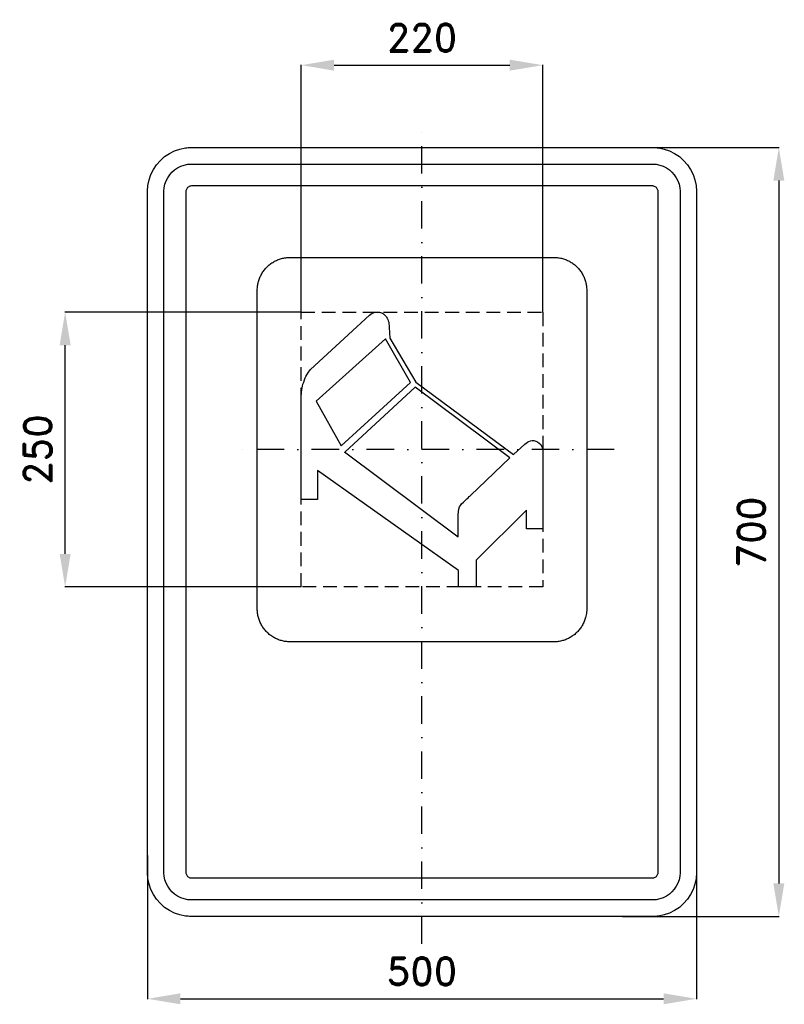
# Model space of a CAD drawing. Header units: millimetres. Extents: x -366 to 330, y -430 to 466.
import ezdxf

# ---------------------------------------------------------------- set-up
doc = ezdxf.new("R2010")
doc.units = ezdxf.units.MM
doc.header["$LTSCALE"] = 5
doc.linetypes.add('ČERCHOVANÁX2', pattern=[2, 1, -0.5, 0, -0.5])
doc.linetypes.add('ČÁRKOVANÁX2', pattern=[1.5, 1, -0.5])
doc.layers.add('Kóty', color=2, linetype='Continuous')
doc.layers.add('Značka', color=7, linetype='Continuous')
doc.styles.get("Standard").update_dxf_attribs({"font": 'romand.shx', "height": 25})
doc.dimstyles.get("Standard").update_dxf_attribs({"dimtxt": 25, "dimasz": 30, "dimexe": 0.18, "dimexo": 0.0625, "dimgap": 12.5, "dimtad": 1, "dimdec": 0, "dimzin": 0, "dimdsep": 46, "dimtxsty": 'Standard', "dimcen": 0.09, "dimadec": 0, "dimazin": 0, "dimtfac": 1, "dimtdec": 0, "dimtofl": 0, "dimtmove": 0, "dimatfit": 3, "dimfxl": 1, "dimtolj": 1, "dimtzin": 0, "dimarcsym": 0})

# ---------------------------------------------------------------- blocks, each defined once
blk = doc.blocks.new('*D0')
at = {"layer": 'Defpoints', "color": 0, "transparency": 16777216}
for p in [(-325, 200.0625), (-110, 200.0625), (-110, -50)]:
    blk.add_point(p, dxfattribs=at)
at = {"layer": 'Kóty', "color": 0, "lineweight": -2, "transparency": 16777216}
for p, q in [((-110.0625, 200.0625), (-325.18, 200.0625)), ((-325, -20), (-325, 170.0625)), ((-110.0625, -50), (-325.18, -50))]:
    blk.add_line(p, q, dxfattribs=at)
at = {"layer": 'Kóty', "color": 0, "transparency": 16777216}
for points in [[(-330, 170.0625), (-320, 170.0625), (-325, 200.0625)], [(-330, -20), (-320, -20), (-325, -50)]]:
    blk.add_solid(points, dxfattribs=at)
at = {"layer": 'Kóty', "color": 0, "transparency": 16777216, "insert": (-350, 75.03125), "char_height": 25, "attachment_point": 5, "rotation": 90}
blk.add_mtext('\\A1;250', dxfattribs=at)
blk = doc.blocks.new('*D1')
at = {"layer": 'Defpoints', "color": 0, "transparency": 16777216}
for p in [(190.52, 350), (182.61, -350), (325, -350)]:
    blk.add_point(p, dxfattribs=at)
at = {"layer": 'Kóty', "color": 0, "lineweight": -2, "transparency": 16777216}
for p, q in [((190.59, 350), (325.18, 350)), ((325, 320), (325, -320)), ((182.67, -350), (325.18, -350))]:
    blk.add_line(p, q, dxfattribs=at)
at = {"layer": 'Kóty', "color": 0, "transparency": 16777216}
for points in [[(320, 320), (330, 320), (325, 350)], [(320, -320), (330, -320), (325, -350)]]:
    blk.add_solid(points, dxfattribs=at)
at = {"layer": 'Kóty', "color": 0, "transparency": 16777216, "insert": (300, 0), "char_height": 25, "attachment_point": 5, "rotation": 90}
blk.add_mtext('\\A1;700', dxfattribs=at)
blk = doc.blocks.new('*D2')
at = {"layer": 'Defpoints', "color": 0, "transparency": 16777216}
for p in [(250, -284.33), (-250, -294.45), (250, -425)]:
    blk.add_point(p, dxfattribs=at)
at = {"layer": 'Kóty', "color": 0, "lineweight": -2, "transparency": 16777216}
for p, q in [((250, -284.4), (250, -425.18)), ((-250, -294.51), (-250, -425.18)), ((-220, -425), (220, -425))]:
    blk.add_line(p, q, dxfattribs=at)
at = {"layer": 'Kóty', "color": 0, "transparency": 16777216}
for points in [[(-220, -420), (-220, -430), (-250, -425)], [(220, -420), (220, -430), (250, -425)]]:
    blk.add_solid(points, dxfattribs=at)
at = {"layer": 'Kóty', "color": 0, "transparency": 16777216, "insert": (0, -400), "char_height": 25, "attachment_point": 5}
blk.add_mtext('\\A1;500', dxfattribs=at)
blk = doc.blocks.new('*D3')
at = {"layer": 'Defpoints', "color": 0, "transparency": 16777216}
for p in [(110, 425), (-110, 200), (110, 200)]:
    blk.add_point(p, dxfattribs=at)
at = {"layer": 'Kóty', "color": 0, "lineweight": -2, "transparency": 16777216}
for p, q in [((-110, 200.0625), (-110, 425.18)), ((-80, 425), (80, 425)), ((110, 200.0625), (110, 425.18))]:
    blk.add_line(p, q, dxfattribs=at)
at = {"layer": 'Kóty', "color": 0, "transparency": 16777216}
for points in [[(-80, 430), (-80, 420), (-110, 425)], [(80, 430), (80, 420), (110, 425)]]:
    blk.add_solid(points, dxfattribs=at)
at = {"layer": 'Kóty', "color": 0, "transparency": 16777216, "insert": (0, 450), "char_height": 25, "attachment_point": 5}
blk.add_mtext('\\A1;220', dxfattribs=at)

msp = doc.modelspace()

# ---------------------------------------------------------------- linework, layer by layer
at = {"layer": 'Značka', "color": 6, "linetype": 'ČERCHOVANÁX2', "ltscale": 5}
for points in [[(0, -375), (0, 375)], [(175, 75), (-175, 75)]]:
    msp.add_lwpolyline(points, dxfattribs=at)
at = {"layer": 'Značka', "color": 5}
for points in [[(-210, -350), (-210.2, -349.9995), (-210.3, -349.9988, -0.0321716), (-215.5, -349.637), (-220.6, -348.5823), (-225.5, -346.9227), (-230.1, -344.5885), (-234.4, -341.714), (-238.3, -338.2843), (-241.7, -334.4026), (-244.6, -330.0906), (-246.9, -325.4605), (-248.6, -320.5549), (-249.7, -315.4767), (-250, -310.314), (-250, -310.157), (-250, -310), (-250, 310), (-250, 310.157), (-250, 310.314), (-249.6, 315.479), (-248.6, 320.555), (-246.9, 325.464), (-244.6, 330.091), (-241.7, 334.402), (-238.3, 338.284), (-234.4, 341.717), (-230.1, 344.589), (-225.5, 346.906), (-220.6, 348.582), (-215.5, 349.654, -0.0367311), (-210.3, 349.999), (-210.2, 350), (-210, 350), (210, 350), (210.2, 350), (210.3, 349.999, -0.0321716), (215.5, 349.637), (220.6, 348.582), (225.5, 346.923), (230.1, 344.589), (234.4, 341.714), (238.3, 338.284), (241.7, 334.403), (244.6, 330.091), (246.9, 325.46), (248.6, 320.555), (249.7, 315.477), (250, 310.314), (250, 310.157), (250, 310), (250, -310), (250, -310.157), (250, -310.314), (249.6, -315.4791), (248.6, -320.5549), (246.9, -325.4636), (244.6, -330.0906), (241.7, -334.4017), (238.3, -338.2843), (234.4, -341.7172), (230.1, -344.5885), (225.5, -346.9061), (220.6, -348.5823), (215.5, -349.6542, -0.0367341), (210.3, -349.9988), (210.2, -349.9996), (210, -350), (-210, -350)], [(-210, -335), (-210.1, -334.9997), (-210.2, -334.9992, -0.0321601), (-213.4, -334.7731), (-216.6, -334.1139), (-219.7, -333.0767), (-222.6, -331.6178), (-225.3, -329.8212), (-227.7, -327.6777), (-229.8, -325.2516), (-231.6, -322.5566), (-233.1, -319.6628), (-234.1, -316.5968), (-234.8, -313.423), (-235, -310.196), (-235, -310.098), (-235, -310), (-235, 310), (-235, 310.098), (-235, 310.196), (-234.8, 313.424), (-234.1, 316.597), (-233.1, 319.665), (-231.6, 322.557), (-229.8, 325.251), (-227.7, 327.678), (-225.3, 329.823), (-222.6, 331.618), (-219.7, 333.066), (-216.6, 334.114), (-213.4, 334.784, -0.0367287), (-210.2, 334.999), (-210.1, 335), (-210, 335), (210, 335), (210.1, 335), (210.2, 334.999, -0.0321789), (213.4, 334.773), (216.6, 334.114), (219.7, 333.077), (222.6, 331.618), (225.3, 329.821), (227.7, 327.678), (229.8, 325.252), (231.6, 322.557), (233.1, 319.663), (234.1, 316.597), (234.8, 313.423), (235, 310.196), (235, 310.098), (235, 310), (235, -310), (235, -310.098), (235, -310.196), (234.8, -313.424), (234.1, -316.5968), (233.1, -319.6648), (231.6, -322.5566), (229.8, -325.2511), (227.7, -327.6777), (225.3, -329.8233), (222.6, -331.6178), (219.7, -333.0663), (216.6, -334.1139), (213.4, -334.7839), (210.2, -334.9992), (210.1, -334.9997), (210, -335), (-210, -335)], [(-120, -100), (-120.12, -100), (-120.24, -99.999, -0.032176), (-124.11, -99.728, -0.0354414), (-127.92, -98.937, -0.0362606), (-131.6, -97.692, -0.0344037), (-135.07, -95.941, -0.0337135), (-138.3, -93.785, -0.0340917), (-141.21, -91.213, -0.0341856), (-143.79, -88.302, -0.0342456), (-145.94, -85.068, -0.0340273), (-147.68, -81.595, -0.0333729), (-148.94, -77.916, -0.0341419), (-149.74, -74.108, -0.0367803), (-150, -70.236), (-150, -70.118), (-150, -70), (-150, 220), (-150, 220.118), (-150, 220.236, -0.0322112), (-149.73, 224.109, -0.035398), (-148.94, 227.916, -0.0362567), (-147.69, 231.598, -0.0344175), (-145.94, 235.068, -0.0337071), (-143.79, 238.301, -0.034076), (-141.21, 241.213, -0.0342033), (-138.3, 243.788, -0.0342414), (-135.07, 245.941, -0.0340198), (-131.6, 247.68, -0.0334199), (-127.92, 248.937, -0.0341212), (-124.11, 249.741, -0.0367502), (-120.24, 249.999), (-120.12, 250), (-120, 250), (120, 250), (120.12, 250), (120.24, 249.999, -0.032176), (124.11, 249.728, -0.0354605), (127.92, 248.937, -0.0362606), (131.6, 247.692, -0.0344109), (135.07, 245.941, -0.0337199), (138.3, 243.785, -0.034086), (141.21, 241.213, -0.0341806), (143.79, 238.302, -0.0342282), (145.94, 235.068, -0.0340198), (147.68, 231.595, -0.0333706), (148.94, 227.916, -0.0341419), (149.74, 224.108, -0.0367795), (150, 220.236), (150, 220.118), (150, 220), (150, -70), (150, -70.118), (150, -70.236), (149.73, -74.109), (148.94, -77.916), (147.69, -81.598, -0.0344283), (145.94, -85.068, -0.0337199), (143.79, -88.301, -0.034076), (141.21, -91.213, -0.0341972), (138.3, -93.788, -0.034235), (135.07, -95.941, -0.034041), (131.6, -97.68, -0.0334197), (127.92, -98.937, -0.0341328), (124.11, -99.741, -0.0367502), (120.24, -99.999), (120.12, -100), (120, -100), (-120, -100)], [(-32.79, 196.359), (-32.53, 196.048), (-32.28, 195.73), (-31.65, 194.707), (-31.14, 193.607), (-30.67, 192.365), (-30.27, 191.106), (-29.2, 176.531), (-5.74, 136.261), (83.33, 70.553), (93.73, 79.827), (94.87, 80.816), (96.06, 81.723), (97.37, 82.477), (98.8, 83.004), (100.28, 83.271, -0.0527229), (101.78, 83.235), (103.56, 82.805), (105.24, 82.005), (106.84, 80.923), (108.13, 79.558), (109.37, 76.96), (110, 73.998), (110, 2.989), (95.06, 2.989), (95.06, 19.948), (49.2, -25.624), (49.2, -50), (33.2, -50), (33.2, -35.162), (-95.07, 55.979), (-95.07, 29.483), (-110, 29.483), (-110, 121.951), (-110, 123.097), (-110, 124.243), (-110, 124.29), (-110, 124.338), (-109.86, 125.607), (-109.74, 126.878), (-109.46, 129.834), (-108.97, 132.745), (-108.42, 134.664), (-107.76, 136.552), (-107.09, 138.392), (-106.36, 140.21), (-105.72, 141.632), (-104.98, 143.009), (-103.32, 145.525), (-101.47, 147.919), (-47.87, 197.464), (-46.65, 198.372), (-45.37, 199.152), (-44.09, 199.671), (-42.72, 200, -0.0864791), (-38.72, 200.044, -0.122899), (-35.15, 198.559), (-33.91, 197.54), (-32.79, 196.359)]]:
    msp.add_lwpolyline(points, format="xyb", dxfattribs=at)
for points in [[(-210, -315), (210, -315), (210, -315), (210, -315), (210.7, -314.955), (211.3, -314.823), (211.9, -314.615), (212.5, -314.324), (213.1, -313.964), (213.5, -313.536), (214, -313.05), (214.3, -312.511), (214.6, -311.933), (214.8, -311.319), (215, -310.685), (215, -310.039), (215, -310.02), (215, -310), (215, 310), (215, 310.02), (215, 310.039), (215, 310.685), (214.8, 311.319), (214.6, 311.933), (214.3, 312.511), (214, 313.05), (213.5, 313.536), (213.1, 313.965), (212.5, 314.324), (211.9, 314.613), (211.3, 314.823), (210.7, 314.957), (210, 315), (210, 315), (210, 315), (-210, 315), (-210, 315), (-210, 315), (-210.7, 314.955), (-211.3, 314.823), (-211.9, 314.615), (-212.5, 314.324), (-213.1, 313.964), (-213.5, 313.536), (-214, 313.05), (-214.3, 312.511), (-214.6, 311.933), (-214.8, 311.319), (-215, 310.685), (-215, 310.039), (-215, 310.02), (-215, 310), (-215, -310), (-215, -310.02), (-215, -310.039), (-215, -310.685), (-214.8, -311.319), (-214.6, -311.933), (-214.3, -312.511), (-214, -313.05), (-213.5, -313.536), (-213.1, -313.965), (-212.5, -314.324), (-211.9, -314.613), (-211.3, -314.823), (-210.7, -314.957), (-210, -315), (-210, -315), (-210, -315)], [(-73.47, 78.499), (-10.53, 135.996), (-33.2, 175.738), (-96.4, 119.037), (-73.47, 78.499)], [(-70.27, 72.67), (-70.54, 72.935), (32.93, -4.427), (32.93, 12.263), (32.96, 15.463), (33.18, 18.675), (33.54, 20.829), (34.26, 22.858), (35.1, 24.244), (36.13, 25.508), (37.7, 27.132), (39.33, 28.689), (40.13, 29.458), (40.94, 30.217), (42.03, 31.195), (43.12, 32.186), (43.63, 32.686), (44.13, 33.194), (79.88, 67.445), (-6.27, 131.758), (-70.27, 72.67)]]:
    msp.add_lwpolyline(points, dxfattribs=at)
at = {"layer": 'Značka', "color": 6, "linetype": 'ČÁRKOVANÁX2', "ltscale": 2.5}
msp.add_lwpolyline([(-110, -50), (-110, 200), (110, 200), (110, -50), (-110, -50)], dxfattribs=at)

# ---------------------------------------------------------------- dimensions: what is measured, and where the dimension line sits
at = {"layer": 'Kóty'}
for base, p1, p2, picture, middle in [((110, 425), (-110, 200), (110, 200), '*D3', (0, 450)), ((250, -425), (-250, -294.4474), (250, -284.3349), '*D2', (0, -400))]:
    dim = msp.add_linear_dim(base=base, p1=p1, p2=p2, dimstyle='Standard', dxfattribs=at)
    dim.commit()
    dim.dimension.update_dxf_attribs({"geometry": picture, "text_midpoint": middle})
for base, p1, p2, picture, middle in [((325, -350), (190.5244, 350), (182.6082, -350), '*D1', (300, 0)), ((-325, 200.0625), (-110, -50), (-110, 200.0625), '*D0', (-350, 75.0313))]:
    dim = msp.add_linear_dim(base=base, p1=p1, p2=p2, angle=90, dimstyle='Standard', dxfattribs=at)
    dim.commit()
    dim.dimension.update_dxf_attribs({"geometry": picture, "text_midpoint": middle})

doc.saveas('drawing.dxf')
